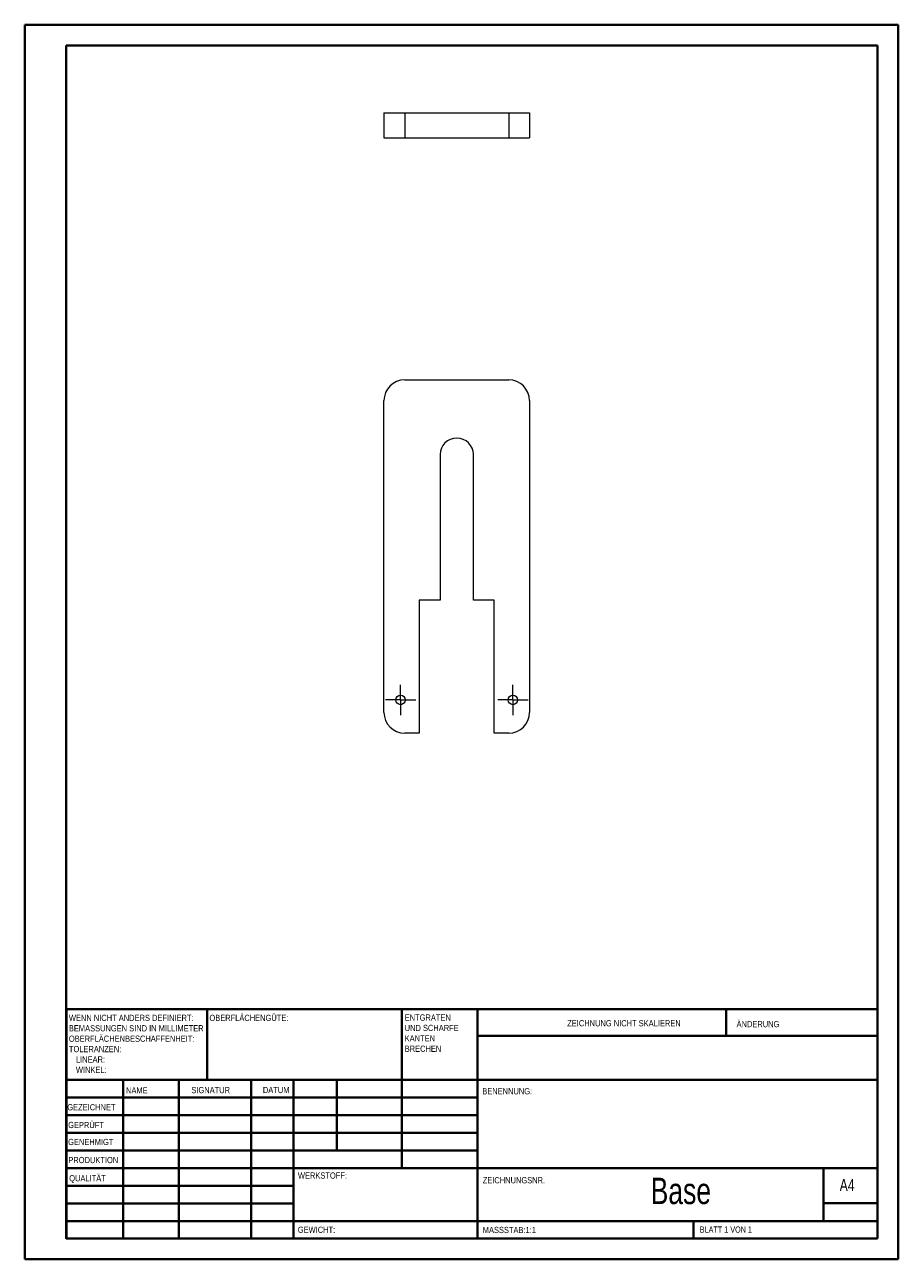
# Model space of a CAD drawing. Header units: millimetres. Extents: x 0 to 210, y 0 to 297.
import ezdxf

# ---------------------------------------------------------------- set-up
doc = ezdxf.new("R2010")
doc.units = ezdxf.units.MM
doc.styles.add('SLDTEXTSTYLE0', font='TXT', dxfattribs={"width": 0.75})
doc.styles.add('SLDTEXTSTYLE1', font='TXT', dxfattribs={"width": 0.692308})

# ---------------------------------------------------------------- blocks, each defined once
blk = doc.blocks.new('SW_NOTE_0')
at = {"color": 0, "linetype": 'Continuous', "lineweight": 0, "char_height": 1.5, "attachment_point": 1, "style": 'SLDTEXTSTYLE0'}
for s, insert in [('ENTGRATEN', (0, 1.93)), ('UND SCHARFE', (0, -0.57)), ('KANTEN', (0, -3.07)), ('BRECHEN', (0, -5.57))]:
    blk.add_mtext(s, dxfattribs=dict(at, insert=insert))
blk = doc.blocks.new('SW_NOTE_1')
at = {"color": 0, "linetype": 'Continuous', "lineweight": 0, "char_height": 1.5, "attachment_point": 1, "style": 'SLDTEXTSTYLE0'}
for s, insert in [('WENN NICHT ANDERS DEFINIERT:', (0, 1.93)), ('OBERFLÄCHENBESCHAFFENHEIT:', (0, -3.07)), ('BEMASSUNGEN SIND IN MILLIMETER', (0, -0.57)), ('TOLERANZEN:', (0, -5.57)), ('LINEAR:', (1.69, -8.07)), ('WINKEL:', (1.69, -10.57))]:
    blk.add_mtext(s, dxfattribs=dict(at, insert=insert))
blk = doc.blocks.new('SW_CENTERMARKSYMBOL_0')
at = {"color": 0, "linetype": 'Continuous', "lineweight": 0}
for p, q in [((0, 2.5), (0, 3.65)), ((-2.5, 0), (-3.65, 0)), ((0, 0), (-2.5, 0)), ((0, 0), (0, 2.5)), ((0, 0), (0, -2.5)), ((0, 0), (2.5, 0)), ((2.5, 0), (3.65, 0)), ((0, -2.5), (0, -3.65))]:
    blk.add_line(p, q, dxfattribs=at)
blk = doc.blocks.new('SW_CENTERMARKSYMBOL_1')
at = {"color": 0, "linetype": 'Continuous', "lineweight": 0}
for p, q in [((0, 2.5), (0, 3.65)), ((-2.5, 0), (-3.65, 0)), ((0, 0), (-2.5, 0)), ((0, 0), (0, 2.5)), ((0, 0), (0, -2.5)), ((0, 0), (2.5, 0)), ((2.5, 0), (3.65, 0)), ((0, -2.5), (0, -3.65))]:
    blk.add_line(p, q, dxfattribs=at)

msp = doc.modelspace()

# ---------------------------------------------------------------- linework, layer by layer
at = {"color": 7, "linetype": 'Continuous', "lineweight": 40}
for p, q in [((0.08, 0.21), (0.08, 297.21)), ((0.08, 297.21), (210.08, 297.21)), ((210.08, 0.21), (210.08, 297.21)), ((210.08, 292.21), (210.08, 297.21)), ((10.08, 292.21), (205.08, 292.21)), ((10.08, 5.21), (10.08, 292.21)), ((205.08, 5.21), (205.08, 292.21)), ((10.11, 60.37), (205.08, 60.37)), ((10.11, 60.37), (10.11, 5.12)), ((43.91, 43.37), (43.91, 60.37)), ((90.71, 60.37), (90.71, 22.12)), ((108.91, 60.37), (108.91, 5.12)), ((168.68, 54.09), (168.68, 60.46)), ((205.08, 54), (108.91, 54)), ((205.08, 43.37), (10.11, 43.37)), ((23.71, 43.37), (23.71, 5.12)), ((37.1, 43.37), (37.1, 5.12)), ((54.51, 43.37), (54.51, 5.12)), ((64.71, 5.12), (64.71, 43.37)), ((75.11, 26.37), (75.11, 43.37)), ((108.91, 39.12), (10.11, 39.12)), ((108.91, 34.87), (10.11, 34.87)), ((108.91, 30.62), (10.11, 30.62)), ((108.91, 26.37), (10.11, 26.37)), ((64.71, 22.12), (10.11, 22.12)), ((64.71, 22.12), (205.08, 22.12)), ((192.08, 9.46), (192.08, 22.21)), ((64.71, 17.87), (10.11, 17.87)), ((64.71, 13.62), (10.11, 13.62)), ((205.08, 13.71), (192.08, 13.71)), ((10.11, 9.37), (205.08, 9.37)), ((160.88, 5.21), (160.88, 9.46)), ((10.08, 5.21), (205.08, 5.21)), ((205.08, 5.21), (180.99, 5.21)), ((0.08, 0.21), (210.08, 0.21))]:
    msp.add_line(p, q, dxfattribs=at)
at = {"color": 7, "linetype": 'Continuous', "lineweight": 15}
for p, q in [((86.43, 275.98), (86.43, 269.98)), ((86.43, 275.98), (91.43, 275.98)), ((91.43, 275.98), (91.43, 269.98)), ((91.43, 275.98), (116.43, 275.98)), ((116.43, 275.98), (116.43, 269.98)), ((116.43, 275.98), (121.43, 275.98)), ((121.43, 275.98), (121.43, 269.98)), ((86.43, 269.98), (91.43, 269.98)), ((91.43, 269.98), (116.43, 269.98)), ((116.43, 269.98), (121.43, 269.98)), ((91.43, 211.78), (116.43, 211.78)), ((86.43, 131.78), (86.43, 206.78)), ((121.43, 206.78), (121.43, 131.78)), ((99.93, 193.78), (99.93, 158.78)), ((107.93, 158.78), (107.93, 193.78)), ((99.93, 158.78), (94.93, 158.78)), ((94.93, 158.78), (94.93, 126.78)), ((112.93, 158.78), (107.93, 158.78)), ((112.93, 126.78), (112.93, 158.78)), ((94.93, 126.78), (91.43, 126.78)), ((116.43, 126.78), (112.93, 126.78))]:
    msp.add_line(p, q, dxfattribs=at)
for centre in [(90.43, 134.78), (117.43, 134.78)]:
    msp.add_circle(centre, 1.15, dxfattribs=at)
for centre, radius, start, end in [((91.43, 206.78), 5, 90, 180), ((116.43, 206.78), 5, 0, 90), ((103.93, 193.78), 4, 0, 180), ((91.43, 131.78), 5, 180, 270), ((116.43, 131.78), 5, 270, 0)]:
    msp.add_arc(centre, radius, start, end, dxfattribs=at)

# ---------------------------------------------------------------- block references
at = {"color": 7, "linetype": 'Continuous', "lineweight": 0}
for name, p in [('SW_CENTERMARKSYMBOL_0', (90.43, 134.78)), ('SW_CENTERMARKSYMBOL_1', (117.43, 134.78)), ('SW_NOTE_1', (10.7, 57.11)), ('SW_NOTE_0', (91.42, 57.19))]:
    msp.add_blockref(name, p, dxfattribs=at)

# ---------------------------------------------------------------- texts
for s, insert, char_height, attachment_point, style in [('OBERFLÄCHENGÜTE:', (44.48, 59.04), 1.5, 1, 'SLDTEXTSTYLE0'), ('ZEICHNUNG NICHT SKALIEREN', (130.49, 57.75), 1.5, 1, 'SLDTEXTSTYLE0'), ('ÄNDERUNG', (171.21, 57.55), 1.5, 1, 'SLDTEXTSTYLE0'), ('NAME', (24.43, 41.62), 1.5, 1, 'SLDTEXTSTYLE0'), ('SIGNATUR', (40.14, 41.68), 1.5, 1, 'SLDTEXTSTYLE0'), ('DATUM', (57.33, 41.7), 1.5, 1, 'SLDTEXTSTYLE0'), ('BENENNUNG:', (110.07, 41.4), 1.5, 1, 'SLDTEXTSTYLE0'), ('GEZEICHNET', (10.32, 37.55), 1.5, 1, 'SLDTEXTSTYLE0'), ('GEPRÜFT', (10.52, 33.28), 1.5, 1, 'SLDTEXTSTYLE0'), ('GENEHMIGT', (10.51, 29.19), 1.5, 1, 'SLDTEXTSTYLE0'), ('PRODUKTION', (10.57, 24.85), 1.5, 1, 'SLDTEXTSTYLE0'), ('QUALITÄT', (10.78, 20.47), 1.5, 1, 'SLDTEXTSTYLE0'), ('WERKSTOFF:', (65.76, 21.11), 1.5, 1, 'SLDTEXTSTYLE0'), ('ZEICHNUNGSNR.', (110.18, 19.99), 1.5, 1, 'SLDTEXTSTYLE0'), ('Base', (157.81, 19.85), 6.35, 2, 'SLDTEXTSTYLE0'), ('A4', (196, 19.52), 2.91, 1, 'SLDTEXTSTYLE0'), ('GEWICHT:', (65.73, 8.07), 1.499, 1, 'SLDTEXTSTYLE0'), ('MASSSTAB:1:1', (110.18, 8.02), 1.5, 1, 'SLDTEXTSTYLE0'), ('BLATT 1 VON 1', (162.36, 8.11), 1.5, 1, 'SLDTEXTSTYLE1')]:
    msp.add_mtext(s, dxfattribs=dict(at, insert=insert, char_height=char_height, attachment_point=attachment_point, style=style))

doc.saveas('drawing.dxf')
